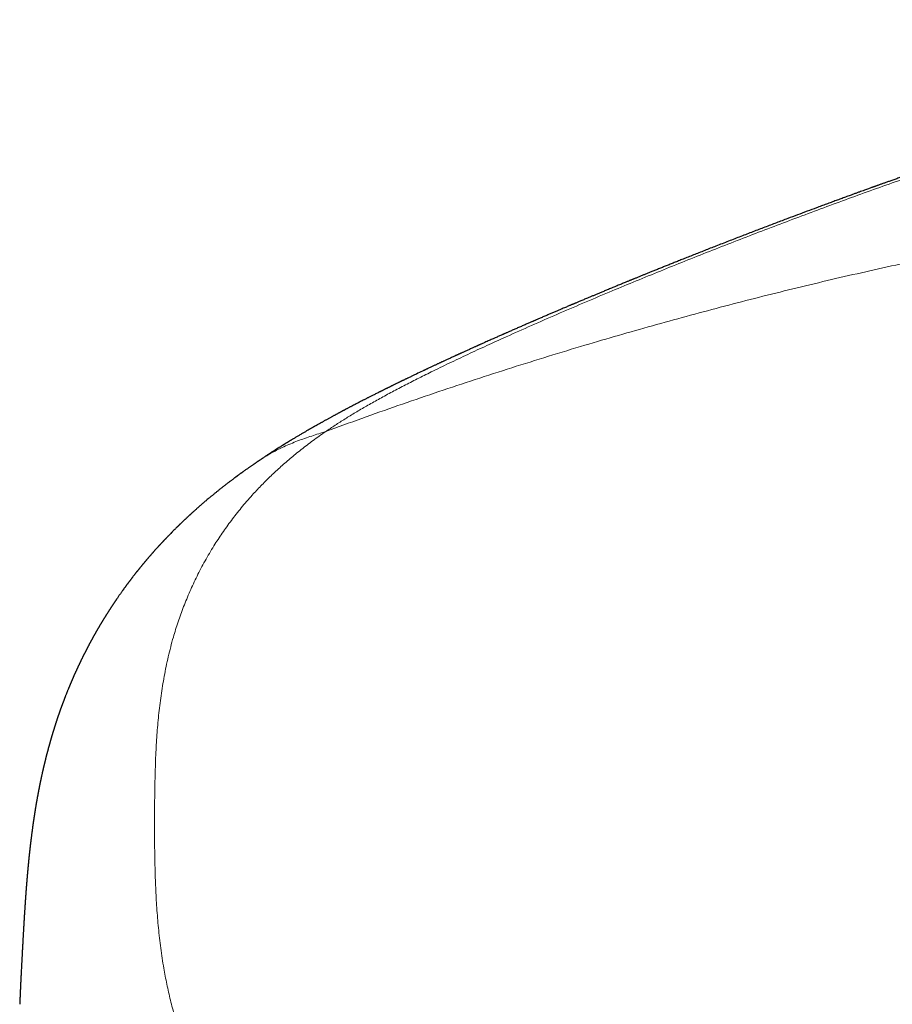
# Model space of a CAD drawing. Header units: millimetres. Extents: x 8 to 473, y 11 to 654.
# Tile 12 of 256: x 195 to 222, y 291 to 320. Entities that reach past the tile are written whole.
import ezdxf

# ---------------------------------------------------------------- set-up
doc = ezdxf.new("R2010")
doc.units = ezdxf.units.MM

msp = doc.modelspace()

# ---------------------------------------------------------------- linework, layer by layer
at = {"color": 8, "linetype": 'Continuous', "lineweight": 0}
for points, knots in [([(238.827, 320.389), (238.821, 320.386), (238.81, 320.38), (238.8, 320.372), (238.783, 320.362), (238.756, 320.35), (238.71, 320.335), (238.646, 320.315), (238.564, 320.293), (238.469, 320.268), (238.353, 320.239), (238.215, 320.206), (238.057, 320.168), (237.873, 320.125), (237.661, 320.075), (237.421, 320.02), (237.158, 319.959), (236.876, 319.893), (236.577, 319.823), (236.262, 319.749), (235.893, 319.662), (235.465, 319.559), (234.975, 319.439), (234.47, 319.314), (233.906, 319.171), (233.281, 319.01), (232.594, 318.828), (231.896, 318.639), (231.191, 318.444), (230.478, 318.241), (229.759, 318.033), (229.036, 317.818), (228.17, 317.556), (227.16, 317.242), (226.005, 316.872), (224.846, 316.49), (223.569, 316.058), (222.174, 315.573), (220.663, 315.031), (219.155, 314.475), (217.653, 313.905), (216.158, 313.322), (214.675, 312.728), (213.429, 312.214), (212.416, 311.786), (211.63, 311.449), (210.853, 311.109), (210.144, 310.793), (209.502, 310.501), (208.924, 310.233), (208.361, 309.966), (207.85, 309.718), (207.392, 309.49), (206.982, 309.28), (206.589, 309.073), (206.212, 308.869), (205.855, 308.668), (205.519, 308.471), (205.202, 308.277), (204.9, 308.084), (204.712, 307.957), (204.618, 307.893)], [0, 0, 0, 0, 0.0116659, 0.0233332, 0.0349998, 0.0466665, 0.0583327, 0.0699996, 0.0791664, 0.088333, 0.0974985, 0.1066638, 0.1158314, 0.1249981, 0.134996, 0.1449958, 0.1549948, 0.1649957, 0.1749947, 0.1849944, 0.1949943, 0.2087447, 0.2224938, 0.2362427, 0.2499943, 0.2674936, 0.2849933, 0.3024937, 0.3199939, 0.3374936, 0.3549937, 0.3724951, 0.3899962, 0.4174943, 0.4449946, 0.4724957, 0.4999962, 0.5357108, 0.5714258, 0.6071407, 0.6428561, 0.6785724, 0.7142842, 0.7499997, 0.7695998, 0.7892013, 0.8088016, 0.8284012, 0.8438008, 0.8592007, 0.8746015, 0.8900012, 0.9023201, 0.9146405, 0.9269606, 0.9392813, 0.9516004, 0.9636993, 0.9758, 0.9878995, 1, 1, 1, 1]), ([(204.618, 307.893), (204.982, 308.026), (205.711, 308.293), (206.808, 308.68), (207.908, 309.058), (209.012, 309.426), (210.12, 309.785), (211.231, 310.134), (212.314, 310.463), (213.369, 310.774), (214.395, 311.068), (215.424, 311.353), (216.455, 311.63), (217.489, 311.899), (218.525, 312.159), (219.563, 312.411), (220.604, 312.654), (221.646, 312.889), (222.691, 313.115), (223.737, 313.333), (224.765, 313.538), (225.775, 313.732), (226.766, 313.914), (227.759, 314.089), (228.754, 314.255), (229.769, 314.418), (230.807, 314.575), (231.865, 314.728), (232.925, 314.871), (233.987, 315.006), (235.049, 315.132), (236.092, 315.247), (237.116, 315.353), (238.121, 315.448), (239.126, 315.535), (240.132, 315.615), (241.177, 315.69), (242.262, 315.76), (243.387, 315.822), (244.512, 315.874), (245.638, 315.917), (246.764, 315.95), (247.89, 315.973), (249.017, 315.987), (250.158, 315.992), (251.312, 315.986), (252.48, 315.97), (253.648, 315.944), (254.815, 315.907), (255.983, 315.86), (257.15, 315.803), (258.284, 315.737), (259.385, 315.664), (260.453, 315.585), (261.52, 315.496), (262.587, 315.399), (263.652, 315.294), (264.717, 315.179), (265.781, 315.057), (266.844, 314.925), (267.906, 314.785), (268.966, 314.636), (270.026, 314.479), (271.063, 314.317), (272.08, 314.149), (273.075, 313.977), (274.068, 313.798), (275.06, 313.611), (276.071, 313.413), (277.1, 313.202), (278.147, 312.979), (279.193, 312.747), (280.236, 312.507), (281.277, 312.259), (282.296, 312.007), (283.294, 311.752), (284.27, 311.495), (285.244, 311.23), (286.215, 310.958), (287.222, 310.668), (288.264, 310.358), (289.34, 310.028), (290.414, 309.689), (291.484, 309.341), (292.552, 308.983), (293.616, 308.617), (294.677, 308.242), (295.382, 307.984), (295.734, 307.855)], [0, 0, 0, 0, 0.012544, 0.025088, 0.037632, 0.050177, 0.062721, 0.075265, 0.087808, 0.099307, 0.110806, 0.122304, 0.133803, 0.145302, 0.1568, 0.168299, 0.179798, 0.191297, 0.202795, 0.214294, 0.225793, 0.236634, 0.247476, 0.258317, 0.269159, 0.280001, 0.2915, 0.302998, 0.314497, 0.325996, 0.337495, 0.348994, 0.359835, 0.370677, 0.381518, 0.39236, 0.403201, 0.415301, 0.427401, 0.439501, 0.451601, 0.463701, 0.475801, 0.487901, 0.500001, 0.512545, 0.525089, 0.537633, 0.550177, 0.562721, 0.575265, 0.587809, 0.599307, 0.610806, 0.622305, 0.633803, 0.645302, 0.656801, 0.668299, 0.679798, 0.691297, 0.702795, 0.714294, 0.725793, 0.736634, 0.747476, 0.758318, 0.769159, 0.780001, 0.7915, 0.802999, 0.814498, 0.825996, 0.837495, 0.848994, 0.859835, 0.870676, 0.881518, 0.892359, 0.903201, 0.9153, 0.9274, 0.9395, 0.9516, 0.9637, 0.9758, 0.9879, 1, 1, 1, 1]), ([(204.618, 307.893), (204.488, 307.802), (204.229, 307.62), (203.872, 307.346), (203.535, 307.071), (203.219, 306.795), (202.923, 306.518), (202.646, 306.241), (202.354, 305.929), (202.053, 305.58), (201.751, 305.196), (201.476, 304.812), (201.208, 304.401), (200.952, 303.966), (200.711, 303.505), (200.495, 303.043), (200.305, 302.58), (200.137, 302.117), (199.98, 301.611), (199.838, 301.061), (199.715, 300.469), (199.619, 299.876), (199.547, 299.282), (199.496, 298.686), (199.456, 297.977), (199.433, 297.152), (199.424, 296.211), (199.427, 295.377), (199.439, 294.657), (199.459, 294.05), (199.492, 293.442), (199.542, 292.832), (199.611, 292.22), (199.697, 291.651), (199.797, 291.125), (199.906, 290.642), (200.035, 290.158), (200.186, 289.674), (200.36, 289.189), (200.545, 288.736), (200.739, 288.315), (200.937, 287.927), (201.156, 287.539), (201.383, 287.179), (201.612, 286.849), (201.839, 286.546), (202.086, 286.245), (202.355, 285.945), (202.647, 285.648), (202.962, 285.353), (203.304, 285.06), (203.649, 284.792), (203.99, 284.547), (204.322, 284.326), (204.676, 284.107), (205.051, 283.895), (205.447, 283.688), (205.863, 283.486), (206.301, 283.289), (206.764, 283.097), (207.255, 282.913), (207.771, 282.736), (208.137, 282.626), (208.32, 282.57)], [0, 0, 0, 0, 0.0112002, 0.0224003, 0.0336003, 0.0448, 0.0559993, 0.0672001, 0.0784002, 0.0937999, 0.1091999, 0.1245994, 0.1399985, 0.1583326, 0.1766674, 0.1950006, 0.2133334, 0.2316663, 0.2499993, 0.273333, 0.2966674, 0.3199998, 0.3433336, 0.3666685, 0.3900017, 0.426667, 0.4633352, 0.5000024, 0.5233359, 0.5466702, 0.570004, 0.5933371, 0.6166701, 0.6400043, 0.6583375, 0.6766701, 0.6950032, 0.7133367, 0.7316701, 0.7500043, 0.7647052, 0.7794045, 0.7941045, 0.8088061, 0.8203559, 0.8319036, 0.8434542, 0.855004, 0.8665551, 0.8781037, 0.8896531, 0.9012034, 0.9102792, 0.9193539, 0.9284275, 0.9375045, 0.9464318, 0.9553601, 0.9642887, 0.9732168, 0.9821445, 0.9910726, 1, 1, 1, 1]), ([(204.618, 307.893), (204.547, 307.871), (204.405, 307.827), (204.192, 307.758), (203.979, 307.685), (203.766, 307.608), (203.555, 307.524), (203.356, 307.437), (203.169, 307.348), (202.996, 307.257), (202.827, 307.159), (202.712, 307.089), (202.655, 307.049), (202.651, 307.046)], [0, 0, 0, 0, 0.105713, 0.211538, 0.317492, 0.423513, 0.529479, 0.635225, 0.725547, 0.81544, 0.904779, 0.993451, 1, 1, 1, 1])]:
    msp.add_open_spline(points, degree=3, knots=knots, dxfattribs=at)
at = {"color": 7, "linetype": 'Continuous', "lineweight": 30}
for points, knots in [([(237.058, 319.988), (237.058, 319.988), (237.059, 319.988), (237.058, 319.988), (237.057, 319.988), (237.057, 319.988), (237.057, 319.988), (237.054, 319.987), (237.049, 319.986), (237.043, 319.984), (237.036, 319.983), (237.029, 319.981), (237.021, 319.979), (237.014, 319.977), (237.008, 319.976), (237.001, 319.974), (236.993, 319.972), (236.984, 319.97), (236.968, 319.966), (236.943, 319.96), (236.907, 319.951), (236.872, 319.943), (236.837, 319.935), (236.804, 319.927), (236.77, 319.919), (236.735, 319.911), (236.697, 319.902), (236.656, 319.892), (236.616, 319.883), (236.58, 319.874), (236.549, 319.867), (236.515, 319.859), (236.48, 319.851), (236.445, 319.843), (236.408, 319.834), (236.372, 319.826), (236.337, 319.818), (236.306, 319.81), (236.279, 319.804), (236.257, 319.799), (236.237, 319.795), (236.216, 319.79), (236.193, 319.784), (236.163, 319.777), (236.127, 319.769), (236.085, 319.759), (236.022, 319.744), (235.939, 319.725), (235.835, 319.7), (235.745, 319.679), (235.671, 319.662), (235.613, 319.648), (235.555, 319.634), (235.494, 319.62), (235.43, 319.605), (235.365, 319.589), (235.3, 319.574), (235.231, 319.557), (235.173, 319.543), (235.129, 319.533), (235.101, 319.526), (235.076, 319.52), (235.053, 319.514), (235.027, 319.508), (234.995, 319.501), (234.956, 319.491), (234.894, 319.476), (234.81, 319.456), (234.707, 319.431), (234.607, 319.406), (234.509, 319.382), (234.426, 319.362), (234.356, 319.345), (234.3, 319.331), (234.242, 319.316), (234.181, 319.301), (234.118, 319.286), (234.057, 319.27), (233.999, 319.256), (233.944, 319.242), (233.891, 319.229), (233.836, 319.215), (233.762, 319.196), (233.674, 319.174), (233.571, 319.148), (233.471, 319.122), (233.369, 319.096), (233.283, 319.074), (233.213, 319.056), (233.161, 319.043), (233.108, 319.029), (233.054, 319.015), (233, 319.001), (232.951, 318.988), (232.907, 318.977), (232.868, 318.967), (232.831, 318.957), (232.791, 318.947), (232.742, 318.934), (232.682, 318.918), (232.616, 318.9), (232.548, 318.883), (232.481, 318.865), (232.416, 318.848), (232.353, 318.831), (232.301, 318.817), (232.26, 318.806), (232.227, 318.797), (232.191, 318.788), (232.15, 318.777), (232.098, 318.763), (232.038, 318.746), (231.973, 318.729), (231.904, 318.71), (231.832, 318.691), (231.758, 318.671), (231.688, 318.652), (231.627, 318.635), (231.576, 318.621), (231.535, 318.61), (231.499, 318.6), (231.468, 318.591), (231.446, 318.585), (231.429, 318.581), (231.419, 318.578), (231.409, 318.575), (231.398, 318.572), (231.382, 318.568), (231.353, 318.559), (231.311, 318.548), (231.261, 318.534), (231.211, 318.52), (231.168, 318.508), (231.132, 318.498), (231.101, 318.49), (231.067, 318.48), (231.028, 318.469), (230.982, 318.456), (230.927, 318.441), (230.862, 318.423), (230.79, 318.403), (230.726, 318.385), (230.672, 318.369), (230.632, 318.358), (230.596, 318.348), (230.565, 318.339), (230.538, 318.331), (230.517, 318.325), (230.501, 318.321), (230.489, 318.317), (230.479, 318.314), (230.468, 318.311), (230.456, 318.308), (230.436, 318.302), (230.411, 318.295), (230.379, 318.286), (230.326, 318.271), (230.251, 318.249), (230.156, 318.222), (230.058, 318.194), (229.96, 318.165), (229.855, 318.135), (229.765, 318.109), (229.691, 318.087), (229.632, 318.07), (229.574, 318.053), (229.519, 318.037), (229.469, 318.022), (229.426, 318.01), (229.39, 317.999), (229.361, 317.99), (229.34, 317.984), (229.323, 317.979), (229.307, 317.974), (229.289, 317.969), (229.267, 317.962), (229.242, 317.955), (229.205, 317.944), (229.156, 317.93), (229.093, 317.911), (229.024, 317.89), (228.948, 317.868), (228.866, 317.843), (228.664, 317.783), (228.345, 317.686), (228.032, 317.59), (227.841, 317.531), (227.774, 317.511), (227.711, 317.491), (227.652, 317.473), (227.594, 317.454), (227.537, 317.437), (227.483, 317.42), (227.437, 317.406), (227.399, 317.394), (227.368, 317.384), (227.341, 317.376), (227.312, 317.367), (227.277, 317.355), (227.237, 317.343), (227.196, 317.33), (227.019, 317.275), (226.803, 317.206), (226.548, 317.124), (226.388, 317.073), (226.228, 317.022), (226.065, 316.969), (225.899, 316.915), (225.725, 316.859), (225.545, 316.799), (225.363, 316.74), (225.182, 316.68), (225.001, 316.62), (224.814, 316.558), (224.621, 316.493), (224.423, 316.426), (224.221, 316.358), (223.992, 316.28), (223.74, 316.195), (223.467, 316.101), (223.199, 316.008), (222.938, 315.918), (222.718, 315.841), (222.54, 315.779), (222.401, 315.73), (222.264, 315.682), (222.129, 315.634), (222, 315.588), (221.876, 315.544), (221.763, 315.504), (221.659, 315.467), (221.565, 315.433), (221.491, 315.407), (221.436, 315.387), (221.399, 315.374), (221.364, 315.361), (221.333, 315.35), (221.308, 315.341), (221.291, 315.335), (221.28, 315.331), (221.271, 315.328), (221.263, 315.325), (221.254, 315.322), (221.241, 315.317), (221.223, 315.311), (221.199, 315.302), (221.167, 315.291), (221.126, 315.276), (221.075, 315.257), (221.017, 315.236), (220.951, 315.213), (220.879, 315.186), (220.8, 315.158), (220.714, 315.127), (220.622, 315.093), (220.512, 315.053), (220.384, 315.007), (220.242, 314.954), (220.097, 314.901), (219.95, 314.847), (219.802, 314.792), (219.651, 314.737), (219.456, 314.664), (219.214, 314.574), (218.924, 314.465), (218.614, 314.349), (218.283, 314.224), (217.932, 314.09), (217.573, 313.953), (217.206, 313.812), (216.832, 313.666), (216.523, 313.546), (216.282, 313.452), (216.111, 313.384), (215.94, 313.317), (215.773, 313.251), (215.612, 313.187), (215.462, 313.127), (215.321, 313.071), (215.189, 313.018), (215.063, 312.968), (214.944, 312.92), (214.826, 312.873), (214.709, 312.826), (214.595, 312.78), (214.489, 312.737), (214.391, 312.697), (214.302, 312.661), (214.221, 312.628), (214.153, 312.601), (214.097, 312.578), (214.052, 312.559), (214.012, 312.543), (213.978, 312.529), (213.95, 312.518), (213.924, 312.507), (213.894, 312.495), (213.864, 312.483), (213.833, 312.47), (213.801, 312.457), (213.763, 312.441), (213.72, 312.423), (213.67, 312.403), (213.614, 312.38), (213.554, 312.355), (213.49, 312.329), (213.424, 312.302), (213.356, 312.274), (213.288, 312.246), (213.222, 312.219), (213.143, 312.186), (213.05, 312.147), (212.947, 312.104), (212.849, 312.064), (212.758, 312.025), (212.669, 311.988), (212.573, 311.948), (212.469, 311.905), (212.378, 311.867), (212.309, 311.837), (212.263, 311.818), (212.222, 311.801), (212.188, 311.786), (212.16, 311.775), (212.14, 311.766), (212.123, 311.759), (212.109, 311.753), (212.093, 311.746), (212.072, 311.738), (212.044, 311.726), (212.009, 311.711), (211.965, 311.692), (211.914, 311.67), (211.854, 311.645), (211.789, 311.618), (211.721, 311.589), (211.64, 311.554), (211.549, 311.515), (211.449, 311.473), (211.364, 311.436), (211.293, 311.406), (211.236, 311.381), (211.18, 311.357), (211.127, 311.334), (211.077, 311.313), (211.034, 311.294), (210.999, 311.279), (210.97, 311.267), (210.944, 311.255), (210.921, 311.245), (210.898, 311.235), (210.87, 311.223), (210.836, 311.209), (210.794, 311.191), (210.747, 311.17), (210.693, 311.147), (210.618, 311.114), (210.523, 311.072), (210.429, 311.031), (210.356, 310.999), (210.302, 310.976), (210.249, 310.953), (210.198, 310.93), (210.15, 310.909), (210.111, 310.892), (210.079, 310.877), (210.054, 310.867), (210.033, 310.857), (210.014, 310.849), (209.994, 310.84), (209.967, 310.828), (209.933, 310.813), (209.89, 310.794), (209.841, 310.772), (209.787, 310.749), (209.729, 310.723), (209.668, 310.695), (209.605, 310.668), (209.541, 310.639), (209.476, 310.61), (209.405, 310.578), (209.348, 310.553), (209.305, 310.533), (209.277, 310.521), (209.253, 310.51), (209.233, 310.501), (209.218, 310.494), (209.203, 310.488), (209.184, 310.479), (209.156, 310.466), (209.121, 310.45), (209.078, 310.431), (209.03, 310.409), (208.98, 310.386), (208.921, 310.36), (208.854, 310.329), (208.794, 310.302), (208.749, 310.282), (208.721, 310.269), (208.697, 310.258), (208.678, 310.249), (208.662, 310.242), (208.65, 310.236), (208.638, 310.231), (208.624, 310.224), (208.606, 310.216), (208.585, 310.207), (208.552, 310.191), (208.508, 310.171), (208.455, 310.147), (208.404, 310.123), (208.354, 310.1), (208.306, 310.078), (208.26, 310.057), (208.222, 310.039), (208.19, 310.025), (208.166, 310.013), (208.143, 310.003), (208.12, 309.992), (208.093, 309.979), (208.062, 309.965), (208.029, 309.95), (207.997, 309.935), (207.962, 309.919), (207.925, 309.902), (207.886, 309.883), (207.845, 309.864), (207.803, 309.844), (207.759, 309.824), (207.723, 309.806), (207.695, 309.793), (207.676, 309.785), (207.662, 309.778), (207.649, 309.772), (207.634, 309.764), (207.613, 309.755), (207.585, 309.741), (207.502, 309.702), (207.411, 309.659), (207.317, 309.614), (207.271, 309.592), (207.231, 309.573), (207.193, 309.555), (207.152, 309.535), (207.115, 309.517), (207.083, 309.502), (207.058, 309.49), (207.031, 309.477), (207.003, 309.463), (206.976, 309.45), (206.951, 309.438), (206.93, 309.428), (206.913, 309.42), (206.9, 309.414), (206.889, 309.408), (206.878, 309.403), (206.866, 309.397), (206.848, 309.388), (206.825, 309.377), (206.796, 309.363), (206.763, 309.347), (206.731, 309.331), (206.701, 309.316), (206.674, 309.303), (206.649, 309.291), (206.627, 309.28), (206.609, 309.271), (206.59, 309.262), (206.57, 309.252), (206.546, 309.24), (206.52, 309.227), (206.493, 309.214), (206.467, 309.201), (206.443, 309.19), (206.418, 309.177), (206.39, 309.163), (206.363, 309.15), (206.338, 309.137), (206.317, 309.127), (206.3, 309.118), (206.285, 309.11), (206.268, 309.102), (206.25, 309.093), (206.222, 309.079), (206.181, 309.059), (206.132, 309.034), (206.083, 309.009), (206.037, 308.986), (205.993, 308.964), (205.953, 308.944), (205.919, 308.926), (205.888, 308.911), (205.858, 308.895), (205.824, 308.878), (205.788, 308.86), (205.746, 308.838), (205.698, 308.814), (205.644, 308.786), (205.59, 308.758), (205.537, 308.73), (205.484, 308.703), (205.437, 308.678), (205.395, 308.656), (205.361, 308.638), (205.325, 308.619), (205.291, 308.601), (205.26, 308.585), (205.233, 308.571), (205.208, 308.558), (205.187, 308.546), (205.168, 308.536), (205.15, 308.527), (205.13, 308.516), (205.108, 308.504), (205.083, 308.491), (205.059, 308.478), (205.035, 308.465), (205.01, 308.452), (204.984, 308.438), (204.954, 308.422), (204.921, 308.404), (204.886, 308.385), (204.851, 308.366), (204.819, 308.348), (204.786, 308.33), (204.751, 308.311), (204.715, 308.291), (204.678, 308.271), (204.643, 308.252), (204.608, 308.233), (204.571, 308.212), (204.535, 308.192), (204.501, 308.173), (204.474, 308.158), (204.449, 308.144), (204.422, 308.129), (204.395, 308.114), (204.372, 308.101), (204.352, 308.09), (204.334, 308.079), (204.314, 308.068), (204.293, 308.056), (204.271, 308.044), (204.252, 308.033), (204.234, 308.022), (204.217, 308.013), (204.2, 308.003), (204.18, 307.992), (204.157, 307.978), (204.132, 307.964), (204.109, 307.951), (204.085, 307.937), (204.056, 307.92), (204.02, 307.899), (203.984, 307.878), (203.945, 307.856), (203.904, 307.832), (203.859, 307.805), (203.813, 307.778), (203.769, 307.752), (203.733, 307.73), (203.701, 307.711), (203.672, 307.694), (203.642, 307.676), (203.612, 307.658), (203.584, 307.641), (203.562, 307.627), (203.544, 307.617), (203.529, 307.607), (203.511, 307.596), (203.491, 307.584), (203.47, 307.571), (203.45, 307.559), (203.431, 307.547), (203.412, 307.535), (203.391, 307.523), (203.37, 307.51), (203.35, 307.498), (203.333, 307.487), (203.319, 307.478), (203.308, 307.471), (203.295, 307.463), (203.277, 307.452), (203.255, 307.438), (203.222, 307.417), (203.179, 307.39), (203.126, 307.357), (203.076, 307.325), (203.028, 307.294), (202.98, 307.264), (202.942, 307.239), (202.915, 307.221), (202.898, 307.21), (202.881, 307.199), (202.863, 307.187), (202.847, 307.177), (202.834, 307.168), (202.823, 307.161), (202.813, 307.154), (202.801, 307.146), (202.785, 307.136), (202.765, 307.123), (202.742, 307.107), (202.714, 307.089), (202.682, 307.067), (202.659, 307.052), (202.647, 307.044)], [0, 0, 0, 0, 0.000018, 0.001125, 0.002313, 0.003439, 0.004515, 0.005626, 0.006773, 0.008117, 0.009294, 0.01031, 0.01125, 0.01214, 0.012804, 0.013475, 0.014247, 0.015126, 0.016093, 0.018956, 0.021767, 0.024576, 0.02672, 0.028825, 0.030887, 0.032905, 0.034944, 0.037142, 0.039506, 0.040964, 0.042477, 0.044047, 0.045674, 0.047325, 0.04887, 0.050535, 0.052033, 0.053363, 0.054525, 0.055334, 0.056081, 0.056916, 0.057849, 0.05888, 0.06038, 0.062043, 0.063739, 0.06753, 0.071244, 0.074949, 0.077026, 0.078946, 0.08086, 0.082931, 0.085132, 0.08727, 0.089353, 0.091554, 0.093921, 0.094928, 0.095821, 0.096602, 0.097277, 0.097988, 0.099059, 0.10029, 0.101633, 0.104882, 0.108071, 0.111101, 0.114015, 0.116948, 0.118632, 0.120253, 0.121951, 0.123791, 0.125689, 0.127518, 0.129178, 0.130777, 0.132315, 0.133874, 0.135559, 0.138707, 0.141584, 0.144411, 0.14732, 0.150316, 0.15175, 0.153219, 0.154722, 0.156261, 0.157817, 0.159246, 0.160446, 0.161505, 0.162485, 0.163592, 0.164841, 0.166643, 0.168558, 0.170443, 0.172298, 0.174123, 0.175883, 0.177539, 0.178433, 0.179296, 0.180255, 0.181389, 0.1827, 0.184559, 0.186349, 0.188065, 0.190244, 0.192289, 0.194198, 0.195972, 0.197258, 0.198391, 0.199371, 0.200198, 0.200872, 0.201231, 0.201523, 0.20175, 0.202008, 0.202434, 0.203028, 0.204433, 0.205818, 0.207165, 0.208476, 0.20928, 0.210106, 0.211036, 0.212076, 0.213224, 0.214813, 0.216571, 0.2185, 0.2206, 0.221766, 0.22287, 0.223843, 0.224688, 0.225403, 0.225988, 0.226407, 0.226719, 0.226945, 0.227218, 0.22756, 0.227973, 0.228764, 0.229639, 0.230536, 0.233043, 0.235704, 0.238216, 0.240867, 0.243658, 0.246589, 0.248107, 0.24966, 0.251248, 0.252762, 0.254093, 0.255241, 0.256206, 0.256988, 0.257533, 0.257932, 0.258328, 0.258819, 0.259407, 0.260083, 0.260812, 0.26232, 0.264, 0.26585, 0.267871, 0.270063, 0.272426, 0.283981, 0.295519, 0.29733, 0.299127, 0.300814, 0.302371, 0.303799, 0.305429, 0.30685, 0.308062, 0.309067, 0.30991, 0.310487, 0.311246, 0.31219, 0.313279, 0.31438, 0.31548, 0.327249, 0.331485, 0.335709, 0.339922, 0.344141, 0.348517, 0.353084, 0.357842, 0.36279, 0.367396, 0.372157, 0.377071, 0.382139, 0.387361, 0.392722, 0.398051, 0.405377, 0.412548, 0.419563, 0.426421, 0.433123, 0.436816, 0.440459, 0.444053, 0.447597, 0.45103, 0.454256, 0.457277, 0.459944, 0.462427, 0.464725, 0.465744, 0.466722, 0.467659, 0.468504, 0.469169, 0.469583, 0.469872, 0.470052, 0.470249, 0.470487, 0.470767, 0.471289, 0.471912, 0.472637, 0.47379, 0.475131, 0.476662, 0.478381, 0.480289, 0.482347, 0.484587, 0.48701, 0.489615, 0.493258, 0.49701, 0.500809, 0.504657, 0.508552, 0.512494, 0.516484, 0.523924, 0.531523, 0.539284, 0.548297, 0.557517, 0.566945, 0.576581, 0.586424, 0.596476, 0.600965, 0.605494, 0.610053, 0.614479, 0.618721, 0.622776, 0.62643, 0.62992, 0.633244, 0.636403, 0.639397, 0.642655, 0.645692, 0.648508, 0.651102, 0.653476, 0.655628, 0.657559, 0.658895, 0.6601, 0.661174, 0.662116, 0.662764, 0.663439, 0.664223, 0.665116, 0.665835, 0.666679, 0.667683, 0.668848, 0.670173, 0.671659, 0.673306, 0.674957, 0.676742, 0.678596, 0.680401, 0.682158, 0.683864, 0.686788, 0.689554, 0.692161, 0.694611, 0.696931, 0.699307, 0.702268, 0.705355, 0.706602, 0.707859, 0.708995, 0.709966, 0.710624, 0.711176, 0.711622, 0.711964, 0.712321, 0.71292, 0.713669, 0.714569, 0.715773, 0.717171, 0.718763, 0.720549, 0.722442, 0.724293, 0.727113, 0.729823, 0.732425, 0.734023, 0.735578, 0.737088, 0.738554, 0.739926, 0.741159, 0.74203, 0.742816, 0.743516, 0.74413, 0.744711, 0.745399, 0.746373, 0.747511, 0.748811, 0.750275, 0.751874, 0.755005, 0.758077, 0.75956, 0.761028, 0.762483, 0.763924, 0.76526, 0.766423, 0.767216, 0.767902, 0.768481, 0.768955, 0.769477, 0.770142, 0.771125, 0.772312, 0.773703, 0.775237, 0.776723, 0.778572, 0.780313, 0.781944, 0.783873, 0.785811, 0.787824, 0.788635, 0.789447, 0.790142, 0.79069, 0.791092, 0.791374, 0.791936, 0.792717, 0.793715, 0.794931, 0.796313, 0.797732, 0.799181, 0.801256, 0.803391, 0.804246, 0.805051, 0.805731, 0.806286, 0.806724, 0.807033, 0.807335, 0.807739, 0.808243, 0.808847, 0.809552, 0.811041, 0.812563, 0.814034, 0.815455, 0.816824, 0.818142, 0.819342, 0.820152, 0.820849, 0.821436, 0.822078, 0.822864, 0.823774, 0.824724, 0.825667, 0.826604, 0.827709, 0.828829, 0.830003, 0.831231, 0.832512, 0.833781, 0.834422, 0.834951, 0.835366, 0.835685, 0.836064, 0.83671, 0.837525, 0.838503, 0.843936, 0.845479, 0.846815, 0.847939, 0.849006, 0.850207, 0.851555, 0.852265, 0.853015, 0.853806, 0.854638, 0.855497, 0.85626, 0.856898, 0.857371, 0.857738, 0.858026, 0.858353, 0.858732, 0.859164, 0.859912, 0.860781, 0.861775, 0.862896, 0.863665, 0.864484, 0.865289, 0.865941, 0.866435, 0.866987, 0.867592, 0.868299, 0.869107, 0.87003, 0.870704, 0.871431, 0.872213, 0.873049, 0.873931, 0.874714, 0.875348, 0.875832, 0.87627, 0.876763, 0.877312, 0.877913, 0.87941, 0.880998, 0.882484, 0.883915, 0.885287, 0.886536, 0.887624, 0.888455, 0.889407, 0.890479, 0.891639, 0.892737, 0.89444, 0.896082, 0.897853, 0.899513, 0.901112, 0.902879, 0.904014, 0.905085, 0.9062, 0.907455, 0.908315, 0.90921, 0.910016, 0.910711, 0.911296, 0.911831, 0.912456, 0.913195, 0.914026, 0.914824, 0.915571, 0.916387, 0.917227, 0.918179, 0.919245, 0.92053, 0.921637, 0.922635, 0.92372, 0.924886, 0.926073, 0.927363, 0.928529, 0.929599, 0.930834, 0.932188, 0.933281, 0.934163, 0.93495, 0.935856, 0.936827, 0.937681, 0.938261, 0.938829, 0.939504, 0.940287, 0.941016, 0.941698, 0.942317, 0.942873, 0.943408, 0.944038, 0.944915, 0.94582, 0.946604, 0.947267, 0.948359, 0.949653, 0.950973, 0.952155, 0.953679, 0.955282, 0.95696, 0.958506, 0.959912, 0.960848, 0.961904, 0.963021, 0.964083, 0.965082, 0.966005, 0.966491, 0.967035, 0.967672, 0.968402, 0.969201, 0.969921, 0.97063, 0.971265, 0.972, 0.972839, 0.973567, 0.974202, 0.974715, 0.975107, 0.975478, 0.976145, 0.977021, 0.977948, 0.979832, 0.981784, 0.983813, 0.985426, 0.987219, 0.989149, 0.989699, 0.990315, 0.990999, 0.991725, 0.992352, 0.992849, 0.993229, 0.993582, 0.994019, 0.99465, 0.995409, 0.996322, 0.997392, 0.998618, 1, 1, 1, 1]), ([(202.651, 307.046), (202.641, 307.04), (202.623, 307.028), (202.598, 307.011), (202.578, 306.998), (202.561, 306.986), (202.546, 306.976), (202.531, 306.966), (202.517, 306.956), (202.501, 306.945), (202.484, 306.933), (202.465, 306.921), (202.447, 306.908), (202.431, 306.897), (202.41, 306.883), (202.384, 306.864), (202.353, 306.843), (202.323, 306.822), (202.293, 306.801), (202.26, 306.778), (202.225, 306.753), (202.187, 306.727), (202.15, 306.7), (202.119, 306.678), (202.094, 306.66), (202.074, 306.645), (202.055, 306.632), (202.037, 306.618), (202.018, 306.604), (201.996, 306.589), (201.975, 306.573), (201.955, 306.559), (201.936, 306.545), (201.917, 306.531), (201.896, 306.515), (201.874, 306.499), (201.851, 306.482), (201.826, 306.463), (201.798, 306.442), (201.77, 306.421), (201.74, 306.399), (201.709, 306.375), (201.676, 306.35), (201.642, 306.324), (201.607, 306.297), (201.572, 306.27), (201.535, 306.241), (201.5, 306.214), (201.463, 306.185), (201.429, 306.158), (201.393, 306.129), (201.359, 306.102), (201.324, 306.073), (201.29, 306.046), (201.259, 306.02), (201.226, 305.994), (201.196, 305.969), (201.165, 305.944), (201.136, 305.92), (201.105, 305.894), (201.068, 305.863), (201.028, 305.83), (200.986, 305.794), (200.945, 305.759), (200.903, 305.723), (200.862, 305.687), (200.821, 305.652), (200.78, 305.616), (200.741, 305.582), (200.703, 305.548), (200.666, 305.515), (200.629, 305.482), (200.59, 305.446), (200.557, 305.417), (200.532, 305.394), (200.518, 305.381), (200.506, 305.37), (200.495, 305.36), (200.483, 305.349), (200.47, 305.337), (200.455, 305.323), (200.437, 305.307), (200.419, 305.29), (200.402, 305.274), (200.386, 305.259), (200.37, 305.244), (200.353, 305.228), (200.335, 305.211), (200.316, 305.192), (200.294, 305.172), (200.273, 305.152), (200.252, 305.132), (200.233, 305.113), (200.217, 305.098), (200.203, 305.085), (200.192, 305.074), (200.181, 305.063), (200.169, 305.051), (200.155, 305.038), (200.139, 305.022), (200.122, 305.006), (200.107, 304.991), (200.086, 304.97), (200.055, 304.94), (200.016, 304.901), (199.977, 304.861), (199.937, 304.82), (199.898, 304.781), (199.859, 304.741), (199.83, 304.711), (199.808, 304.688), (199.791, 304.671), (199.773, 304.652), (199.755, 304.633), (199.738, 304.615), (199.723, 304.6), (199.711, 304.586), (199.7, 304.575), (199.69, 304.564), (199.679, 304.553), (199.668, 304.541), (199.656, 304.528), (199.641, 304.512), (199.626, 304.496), (199.611, 304.48), (199.599, 304.466), (199.588, 304.455), (199.577, 304.443), (199.564, 304.429), (199.55, 304.413), (199.536, 304.398), (199.523, 304.383), (199.512, 304.371), (199.5, 304.358), (199.486, 304.343), (199.469, 304.324), (199.449, 304.302), (199.43, 304.281), (199.412, 304.26), (199.396, 304.243), (199.382, 304.227), (199.37, 304.213), (199.359, 304.2), (199.348, 304.188), (199.336, 304.175), (199.324, 304.16), (199.309, 304.144), (199.294, 304.126), (199.28, 304.11), (199.267, 304.095), (199.256, 304.083), (199.247, 304.072), (199.237, 304.061), (199.227, 304.048), (199.215, 304.034), (199.203, 304.02), (199.191, 304.006), (199.181, 303.994), (199.172, 303.984), (199.165, 303.976), (199.157, 303.966), (199.148, 303.955), (199.137, 303.942), (199.124, 303.926), (199.111, 303.911), (199.099, 303.897), (199.087, 303.883), (199.075, 303.868), (199.062, 303.853), (199.048, 303.836), (199.034, 303.819), (199.018, 303.799), (199.002, 303.779), (198.985, 303.758), (198.968, 303.737), (198.953, 303.719), (198.939, 303.702), (198.927, 303.687), (198.916, 303.673), (198.904, 303.658), (198.89, 303.641), (198.875, 303.622), (198.86, 303.603), (198.846, 303.585), (198.834, 303.569), (198.82, 303.552), (198.806, 303.533), (198.789, 303.511), (198.773, 303.491), (198.759, 303.472), (198.747, 303.457), (198.737, 303.444), (198.728, 303.432), (198.718, 303.419), (198.706, 303.404), (198.693, 303.386), (198.678, 303.366), (198.663, 303.347), (198.649, 303.328), (198.636, 303.311), (198.624, 303.295), (198.613, 303.28), (198.602, 303.265), (198.591, 303.25), (198.579, 303.235), (198.568, 303.219), (198.556, 303.203), (198.545, 303.188), (198.536, 303.175), (198.526, 303.162), (198.513, 303.145), (198.499, 303.125), (198.483, 303.103), (198.468, 303.083), (198.455, 303.064), (198.44, 303.043), (198.423, 303.018), (198.401, 302.988), (198.379, 302.957), (198.358, 302.926), (198.336, 302.894), (198.312, 302.86), (198.292, 302.831), (198.277, 302.81), (198.27, 302.799), (198.263, 302.789), (198.257, 302.78), (198.25, 302.77), (198.242, 302.758), (198.233, 302.745), (198.224, 302.731), (198.216, 302.719), (198.208, 302.708), (198.201, 302.697), (198.193, 302.685), (198.184, 302.671), (198.173, 302.655), (198.161, 302.638), (198.15, 302.621), (198.14, 302.606), (198.131, 302.592), (198.122, 302.578), (198.113, 302.565), (198.105, 302.553), (198.098, 302.542), (198.093, 302.534), (198.087, 302.525), (198.08, 302.514), (198.071, 302.5), (198.06, 302.482), (198.048, 302.464), (198.036, 302.445), (198.024, 302.427), (198.012, 302.407), (197.998, 302.386), (197.985, 302.365), (197.971, 302.343), (197.958, 302.322), (197.946, 302.303), (197.935, 302.286), (197.925, 302.27), (197.915, 302.254), (197.904, 302.236), (197.893, 302.218), (197.882, 302.2), (197.871, 302.182), (197.862, 302.166), (197.853, 302.153), (197.847, 302.142), (197.84, 302.131), (197.833, 302.119), (197.824, 302.104), (197.814, 302.088), (197.805, 302.073), (197.796, 302.058), (197.787, 302.043), (197.779, 302.03), (197.772, 302.017), (197.765, 302.006), (197.758, 301.994), (197.749, 301.979), (197.739, 301.961), (197.726, 301.94), (197.713, 301.917), (197.7, 301.895), (197.687, 301.873), (197.676, 301.852), (197.665, 301.833), (197.655, 301.817), (197.646, 301.8), (197.638, 301.786), (197.631, 301.774), (197.626, 301.764), (197.621, 301.756), (197.615, 301.746), (197.608, 301.734), (197.601, 301.72), (197.591, 301.703), (197.58, 301.684), (197.569, 301.664), (197.56, 301.647), (197.551, 301.63), (197.541, 301.614), (197.531, 301.595), (197.521, 301.577), (197.512, 301.56), (197.504, 301.545), (197.496, 301.531), (197.488, 301.516), (197.48, 301.501), (197.471, 301.484), (197.462, 301.467), (197.451, 301.448), (197.44, 301.427), (197.43, 301.407), (197.42, 301.388), (197.411, 301.372), (197.403, 301.356), (197.394, 301.34), (197.385, 301.321), (197.374, 301.301), (197.365, 301.284), (197.358, 301.27), (197.353, 301.259), (197.348, 301.25), (197.344, 301.241), (197.339, 301.232), (197.332, 301.22), (197.325, 301.206), (197.317, 301.19), (197.309, 301.173), (197.3, 301.157), (197.293, 301.143), (197.287, 301.13), (197.279, 301.115), (197.27, 301.096), (197.259, 301.074), (197.248, 301.053), (197.238, 301.032), (197.228, 301.012), (197.219, 300.993), (197.209, 300.973), (197.199, 300.952), (197.188, 300.93), (197.177, 300.907), (197.167, 300.886), (197.158, 300.868), (197.151, 300.852), (197.143, 300.836), (197.135, 300.819), (197.126, 300.799), (197.117, 300.782), (197.11, 300.766), (197.105, 300.755), (197.1, 300.745), (197.096, 300.736), (197.093, 300.728), (197.088, 300.719), (197.082, 300.706), (197.075, 300.691), (197.068, 300.675), (197.059, 300.656), (197.05, 300.636), (197.041, 300.617), (197.033, 300.598), (197.024, 300.579), (197.015, 300.559), (197.006, 300.538), (196.996, 300.517), (196.987, 300.497), (196.979, 300.477), (196.971, 300.461), (196.966, 300.448), (196.96, 300.436), (196.955, 300.424), (196.948, 300.409), (196.941, 300.391), (196.932, 300.372), (196.924, 300.354), (196.917, 300.337), (196.91, 300.319), (196.902, 300.301), (196.894, 300.283), (196.887, 300.266), (196.88, 300.25), (196.874, 300.236), (196.87, 300.225), (196.866, 300.216), (196.862, 300.208), (196.858, 300.198), (196.854, 300.187), (196.848, 300.174), (196.841, 300.157), (196.833, 300.137), (196.825, 300.117), (196.816, 300.097), (196.807, 300.074), (196.796, 300.047), (196.785, 300.019), (196.774, 299.992), (196.763, 299.965), (196.753, 299.939), (196.742, 299.911), (196.732, 299.887), (196.724, 299.867), (196.718, 299.851), (196.712, 299.835), (196.706, 299.82), (196.7, 299.803), (196.692, 299.784), (196.685, 299.765), (196.678, 299.747), (196.673, 299.733), (196.668, 299.72), (196.664, 299.709), (196.66, 299.699), (196.656, 299.688), (196.651, 299.675), (196.645, 299.658), (196.637, 299.639), (196.63, 299.619), (196.623, 299.6), (196.617, 299.584), (196.611, 299.568), (196.605, 299.552), (196.599, 299.534), (196.592, 299.514), (196.585, 299.495), (196.579, 299.478), (196.572, 299.459), (196.565, 299.439), (196.557, 299.417), (196.549, 299.395), (196.542, 299.373), (196.534, 299.352), (196.527, 299.331), (196.519, 299.309), (196.511, 299.286), (196.504, 299.264), (196.497, 299.243), (196.49, 299.224), (196.484, 299.205), (196.478, 299.187), (196.472, 299.171), (196.467, 299.156), (196.462, 299.142), (196.458, 299.127), (196.453, 299.112), (196.447, 299.096), (196.442, 299.081), (196.438, 299.067), (196.434, 299.055), (196.431, 299.045), (196.427, 299.034), (196.423, 299.022), (196.419, 299.008), (196.413, 298.991), (196.407, 298.972), (196.401, 298.951), (196.394, 298.931), (196.388, 298.912), (196.382, 298.894), (196.377, 298.875), (196.371, 298.856), (196.365, 298.839), (196.361, 298.824), (196.356, 298.81), (196.352, 298.796), (196.347, 298.78), (196.342, 298.763), (196.336, 298.744), (196.33, 298.724), (196.324, 298.704), (196.318, 298.684), (196.313, 298.665), (196.307, 298.647), (196.302, 298.63), (196.297, 298.612), (196.291, 298.592), (196.285, 298.572), (196.279, 298.552), (196.275, 298.535), (196.271, 298.522), (196.268, 298.511), (196.264, 298.499), (196.26, 298.485), (196.256, 298.468), (196.251, 298.45), (196.246, 298.433), (196.241, 298.416), (196.237, 298.401), (196.232, 298.385), (196.228, 298.369), (196.223, 298.35), (196.217, 298.329), (196.211, 298.306), (196.205, 298.284), (196.199, 298.265), (196.195, 298.247), (196.19, 298.229), (196.185, 298.21), (196.18, 298.192), (196.175, 298.175), (196.171, 298.157), (196.166, 298.137), (196.16, 298.115), (196.154, 298.091), (196.147, 298.066), (196.14, 298.04), (196.135, 298.017), (196.13, 297.997), (196.126, 297.981), (196.122, 297.965), (196.117, 297.946), (196.112, 297.926), (196.107, 297.906), (196.103, 297.89), (196.1, 297.877), (196.097, 297.866), (196.095, 297.857), (196.093, 297.847), (196.09, 297.835), (196.086, 297.821), (196.083, 297.805), (196.079, 297.789), (196.075, 297.773), (196.072, 297.759), (196.069, 297.746), (196.066, 297.733), (196.062, 297.719), (196.059, 297.704), (196.054, 297.684), (196.049, 297.663), (196.044, 297.639), (196.039, 297.618), (196.034, 297.599), (196.03, 297.579), (196.025, 297.558), (196.02, 297.534), (196.014, 297.506), (196.007, 297.477), (196.002, 297.45), (195.996, 297.427), (195.992, 297.404), (195.987, 297.381), (195.982, 297.358), (195.977, 297.336), (195.973, 297.316), (195.969, 297.296), (195.964, 297.274), (195.959, 297.251), (195.955, 297.23), (195.951, 297.212), (195.948, 297.196), (195.945, 297.181), (195.942, 297.164), (195.938, 297.146), (195.934, 297.127), (195.93, 297.108), (195.927, 297.092), (195.925, 297.079), (195.923, 297.069), (195.921, 297.06), (195.919, 297.049), (195.916, 297.036), (195.913, 297.019), (195.909, 297.001), (195.906, 296.982), (195.902, 296.964), (195.899, 296.948), (195.896, 296.93), (195.892, 296.91), (195.888, 296.887), (195.884, 296.863), (195.88, 296.842), (195.876, 296.82), (195.871, 296.798), (195.867, 296.772), (195.862, 296.746), (195.857, 296.717), (195.852, 296.688), (195.847, 296.66), (195.843, 296.635), (195.838, 296.611), (195.835, 296.587), (195.831, 296.565), (195.827, 296.543), (195.823, 296.522), (195.82, 296.499), (195.816, 296.476), (195.812, 296.454), (195.809, 296.433), (195.806, 296.414), (195.803, 296.397), (195.8, 296.38), (195.797, 296.362), (195.794, 296.343), (195.791, 296.323), (195.788, 296.303), (195.785, 296.286), (195.783, 296.271), (195.781, 296.256), (195.778, 296.241), (195.776, 296.224), (195.773, 296.206), (195.77, 296.187), (195.768, 296.171), (195.766, 296.158), (195.764, 296.148), (195.763, 296.138), (195.761, 296.128), (195.76, 296.116), (195.758, 296.103), (195.755, 296.088), (195.753, 296.072), (195.751, 296.057), (195.749, 296.041), (195.746, 296.026), (195.744, 296.01), (195.742, 295.994), (195.739, 295.976), (195.736, 295.953), (195.733, 295.93), (195.729, 295.906), (195.726, 295.884), (195.723, 295.861), (195.72, 295.835), (195.716, 295.808), (195.712, 295.777), (195.707, 295.743), (195.703, 295.709), (195.699, 295.677), (195.695, 295.647), (195.691, 295.618), (195.688, 295.59), (195.684, 295.561), (195.681, 295.535), (195.678, 295.511), (195.675, 295.491), (195.673, 295.47), (195.67, 295.448), (195.668, 295.427), (195.665, 295.407), (195.663, 295.389), (195.661, 295.372), (195.659, 295.356), (195.658, 295.342), (195.656, 295.327), (195.654, 295.312), (195.652, 295.294), (195.65, 295.275), (195.648, 295.256), (195.646, 295.239), (195.644, 295.223), (195.642, 295.209), (195.641, 295.196), (195.639, 295.181), (195.638, 295.165), (195.636, 295.147), (195.634, 295.128), (195.632, 295.11), (195.63, 295.093), (195.628, 295.079), (195.627, 295.065), (195.625, 295.05), (195.623, 295.033), (195.621, 295.015), (195.619, 294.995), (195.618, 294.977), (195.616, 294.962), (195.615, 294.95), (195.614, 294.939), (195.612, 294.926), (195.611, 294.911), (195.609, 294.894), (195.607, 294.876), (195.606, 294.858), (195.604, 294.842), (195.602, 294.828), (195.601, 294.814), (195.6, 294.799), (195.598, 294.783), (195.596, 294.764), (195.594, 294.745), (195.593, 294.726), (195.591, 294.709), (195.59, 294.693), (195.588, 294.677), (195.586, 294.661), (195.585, 294.642), (195.583, 294.621), (195.581, 294.601), (195.579, 294.581), (195.578, 294.565), (195.576, 294.551), (195.575, 294.537), (195.574, 294.521), (195.572, 294.503), (195.57, 294.484), (195.569, 294.465), (195.567, 294.447), (195.566, 294.432), (195.565, 294.417), (195.563, 294.402), (195.562, 294.385), (195.56, 294.366), (195.559, 294.346), (195.557, 294.327), (195.555, 294.309), (195.554, 294.293), (195.553, 294.277), (195.551, 294.259), (195.55, 294.238), (195.548, 294.218), (195.546, 294.198), (195.545, 294.182), (195.544, 294.167), (195.543, 294.154), (195.542, 294.139), (195.54, 294.122), (195.539, 294.104), (195.537, 294.085), (195.536, 294.067), (195.535, 294.05), (195.534, 294.035), (195.532, 294.02), (195.531, 294.003), (195.53, 293.984), (195.528, 293.965), (195.527, 293.947), (195.526, 293.932), (195.525, 293.917), (195.524, 293.904), (195.523, 293.89), (195.521, 293.875), (195.52, 293.857), (195.519, 293.837), (195.517, 293.814), (195.515, 293.791), (195.514, 293.767), (195.512, 293.746), (195.511, 293.727), (195.51, 293.709), (195.508, 293.692), (195.507, 293.675), (195.506, 293.655), (195.504, 293.631), (195.502, 293.605), (195.501, 293.578), (195.499, 293.549), (195.497, 293.519), (195.495, 293.487), (195.493, 293.457), (195.491, 293.427), (195.489, 293.397), (195.487, 293.365), (195.485, 293.336), (195.483, 293.31), (195.482, 293.285), (195.48, 293.259), (195.478, 293.232), (195.476, 293.204), (195.475, 293.174), (195.473, 293.145), (195.471, 293.115), (195.469, 293.087), (195.468, 293.061), (195.466, 293.037), (195.465, 293.015), (195.464, 292.994), (195.463, 292.975), (195.462, 292.958), (195.461, 292.945), (195.46, 292.934), (195.46, 292.925), (195.459, 292.917), (195.459, 292.909), (195.458, 292.897), (195.457, 292.881), (195.456, 292.861), (195.455, 292.838), (195.453, 292.812), (195.451, 292.783), (195.45, 292.751), (195.448, 292.716), (195.445, 292.677), (195.443, 292.637), (195.441, 292.597), (195.439, 292.557), (195.436, 292.508), (195.433, 292.451), (195.429, 292.385), (195.426, 292.322), (195.422, 292.262), (195.419, 292.205), (195.416, 292.152), (195.414, 292.101), (195.411, 292.053), (195.409, 292.012), (195.407, 291.978), (195.406, 291.949), (195.404, 291.919), (195.402, 291.888), (195.4, 291.854), (195.399, 291.818), (195.397, 291.782), (195.395, 291.744), (195.393, 291.707), (195.391, 291.669), (195.388, 291.622), (195.385, 291.565), (195.382, 291.499), (195.378, 291.432), (195.376, 291.375), (195.373, 291.329), (195.372, 291.295), (195.37, 291.263), (195.368, 291.232), (195.367, 291.203), (195.366, 291.178), (195.365, 291.155), (195.364, 291.132), (195.362, 291.108), (195.361, 291.081), (195.36, 291.053), (195.359, 291.026), (195.358, 291.002), (195.357, 290.981), (195.356, 290.964), (195.355, 290.948), (195.354, 290.931), (195.353, 290.913), (195.353, 290.894), (195.352, 290.873), (195.351, 290.852), (195.35, 290.831), (195.349, 290.811), (195.348, 290.793), (195.347, 290.776), (195.347, 290.756), (195.346, 290.733), (195.344, 290.706), (195.343, 290.677), (195.342, 290.648), (195.341, 290.624), (195.34, 290.605), (195.34, 290.589), (195.339, 290.568), (195.338, 290.543), (195.337, 290.525), (195.337, 290.515)], [0, 0, 0, 0, 0.001242, 0.002298, 0.003169, 0.003862, 0.004463, 0.005155, 0.005744, 0.006374, 0.007158, 0.00802, 0.008801, 0.00948, 0.010152, 0.011558, 0.012936, 0.014184, 0.015558, 0.016913, 0.018541, 0.020209, 0.021913, 0.023488, 0.02439, 0.025347, 0.026202, 0.026955, 0.027808, 0.028812, 0.029849, 0.030709, 0.031533, 0.03241, 0.033384, 0.034419, 0.035377, 0.03661, 0.037898, 0.039234, 0.040552, 0.042005, 0.043682, 0.045147, 0.04678, 0.048654, 0.050176, 0.052124, 0.053596, 0.055533, 0.05706, 0.058888, 0.060576, 0.06221, 0.063947, 0.065285, 0.067068, 0.0685, 0.069962, 0.071556, 0.073289, 0.075633, 0.077663, 0.079932, 0.082046, 0.084287, 0.086378, 0.088554, 0.090811, 0.09274, 0.094755, 0.096804, 0.098728, 0.101292, 0.102197, 0.10292, 0.103565, 0.104212, 0.104862, 0.105572, 0.106402, 0.107389, 0.108505, 0.109505, 0.110335, 0.111215, 0.112162, 0.113201, 0.114333, 0.115555, 0.116843, 0.118084, 0.119194, 0.120173, 0.12088, 0.121546, 0.122173, 0.12285, 0.123673, 0.124624, 0.125682, 0.126635, 0.127447, 0.129467, 0.132061, 0.134599, 0.13661, 0.139458, 0.141749, 0.143864, 0.144845, 0.145912, 0.147065, 0.148271, 0.149351, 0.150278, 0.151051, 0.151743, 0.152378, 0.153024, 0.153704, 0.154507, 0.155443, 0.156507, 0.157516, 0.158297, 0.158952, 0.159637, 0.160467, 0.16144, 0.162433, 0.163295, 0.164023, 0.164619, 0.165632, 0.166773, 0.168064, 0.169546, 0.170641, 0.17173, 0.172699, 0.173547, 0.174275, 0.174963, 0.175782, 0.176613, 0.177587, 0.17876, 0.179728, 0.18062, 0.18137, 0.18198, 0.1826, 0.183341, 0.184203, 0.185095, 0.185937, 0.186659, 0.187261, 0.187743, 0.188189, 0.188922, 0.189731, 0.190627, 0.191689, 0.192449, 0.19328, 0.194183, 0.195133, 0.195985, 0.197213, 0.198231, 0.199455, 0.200807, 0.20205, 0.203172, 0.204189, 0.205103, 0.205832, 0.206721, 0.20777, 0.208972, 0.210139, 0.211198, 0.212149, 0.213013, 0.214268, 0.21551, 0.21693, 0.217877, 0.21883, 0.219633, 0.220281, 0.221002, 0.221909, 0.223006, 0.224267, 0.225463, 0.22654, 0.227578, 0.228498, 0.229391, 0.230268, 0.231207, 0.232074, 0.233057, 0.234087, 0.234953, 0.23564, 0.236427, 0.237432, 0.238662, 0.24004, 0.2413, 0.242418, 0.243395, 0.245064, 0.246822, 0.248778, 0.250702, 0.252422, 0.254489, 0.256886, 0.257647, 0.258313, 0.258881, 0.259372, 0.259961, 0.260693, 0.261515, 0.262381, 0.263137, 0.263781, 0.264312, 0.265088, 0.265938, 0.266884, 0.267933, 0.269137, 0.269884, 0.270684, 0.271537, 0.272399, 0.273145, 0.273757, 0.274249, 0.274715, 0.275263, 0.276189, 0.277284, 0.278479, 0.279579, 0.280575, 0.281847, 0.283054, 0.284357, 0.285716, 0.287064, 0.288107, 0.289099, 0.29004, 0.291011, 0.292122, 0.293155, 0.294286, 0.295393, 0.296344, 0.297139, 0.297784, 0.298362, 0.299104, 0.300009, 0.301014, 0.301941, 0.302782, 0.303726, 0.304528, 0.305237, 0.305947, 0.306662, 0.30738, 0.30855, 0.30987, 0.311297, 0.312617, 0.313856, 0.315292, 0.31625, 0.317291, 0.318326, 0.31921, 0.319894, 0.320447, 0.320913, 0.321486, 0.32219, 0.323024, 0.323986, 0.325297, 0.326474, 0.327515, 0.328441, 0.329448, 0.330559, 0.331717, 0.332742, 0.333622, 0.334446, 0.335317, 0.336236, 0.337205, 0.338264, 0.33942, 0.340676, 0.341957, 0.343093, 0.343999, 0.344889, 0.345895, 0.34702, 0.348263, 0.349469, 0.350182, 0.350807, 0.351344, 0.351812, 0.352381, 0.353095, 0.353954, 0.354901, 0.355996, 0.356973, 0.357832, 0.358572, 0.359261, 0.360546, 0.361902, 0.363241, 0.364465, 0.365691, 0.366792, 0.367964, 0.369221, 0.370568, 0.372005, 0.373384, 0.374343, 0.375208, 0.376147, 0.377204, 0.378379, 0.379641, 0.380448, 0.381146, 0.381735, 0.382215, 0.382645, 0.383177, 0.383944, 0.384862, 0.385918, 0.38694, 0.388257, 0.389403, 0.390439, 0.391566, 0.392799, 0.394062, 0.395316, 0.396559, 0.39774, 0.398778, 0.399492, 0.400125, 0.400853, 0.401751, 0.402819, 0.404048, 0.405129, 0.406079, 0.407106, 0.408273, 0.409288, 0.410373, 0.41135, 0.412171, 0.412834, 0.41327, 0.41374, 0.414318, 0.415006, 0.415802, 0.4167, 0.418055, 0.419262, 0.420322, 0.421685, 0.423307, 0.425064, 0.42667, 0.428117, 0.429852, 0.431442, 0.433113, 0.434094, 0.435052, 0.435976, 0.436865, 0.437805, 0.438933, 0.440252, 0.441159, 0.442072, 0.442849, 0.443485, 0.443981, 0.444631, 0.445426, 0.446368, 0.447608, 0.448826, 0.449925, 0.450907, 0.45178, 0.452737, 0.453786, 0.454974, 0.456136, 0.457183, 0.458116, 0.459411, 0.460688, 0.462014, 0.463349, 0.464604, 0.465809, 0.467076, 0.468408, 0.469883, 0.470965, 0.472127, 0.473287, 0.474324, 0.475236, 0.476121, 0.476897, 0.477746, 0.478668, 0.47966, 0.4806, 0.481409, 0.48214, 0.482714, 0.483254, 0.483948, 0.4848, 0.48581, 0.486893, 0.488247, 0.489437, 0.490473, 0.491563, 0.492657, 0.493821, 0.494847, 0.495706, 0.496468, 0.497309, 0.498238, 0.499254, 0.5004, 0.50157, 0.502764, 0.503967, 0.505083, 0.506093, 0.507085, 0.508121, 0.509282, 0.510567, 0.51178, 0.512767, 0.513526, 0.514062, 0.514743, 0.515591, 0.516606, 0.517725, 0.518764, 0.519711, 0.520648, 0.521492, 0.522435, 0.523527, 0.524755, 0.526229, 0.527512, 0.528604, 0.529637, 0.530719, 0.531829, 0.532935, 0.533943, 0.534867, 0.536047, 0.537364, 0.538801, 0.540301, 0.541856, 0.543375, 0.544347, 0.545236, 0.5462, 0.547289, 0.548502, 0.549799, 0.550696, 0.551453, 0.55207, 0.55256, 0.553125, 0.55383, 0.554675, 0.555661, 0.556664, 0.557574, 0.55839, 0.559113, 0.559852, 0.560638, 0.561536, 0.562547, 0.564009, 0.565401, 0.566643, 0.567737, 0.568844, 0.570065, 0.571369, 0.573152, 0.574911, 0.576509, 0.577883, 0.579074, 0.580448, 0.58189, 0.58326, 0.584291, 0.585426, 0.586729, 0.588198, 0.589377, 0.590415, 0.591312, 0.592169, 0.593136, 0.594193, 0.595357, 0.596536, 0.597527, 0.598216, 0.598764, 0.599262, 0.599895, 0.600668, 0.601581, 0.602787, 0.603912, 0.604931, 0.605843, 0.606839, 0.608011, 0.609401, 0.610852, 0.612122, 0.61321, 0.614616, 0.616077, 0.617633, 0.619299, 0.621079, 0.622745, 0.624177, 0.625495, 0.627, 0.62827, 0.629512, 0.630726, 0.632026, 0.633489, 0.634753, 0.635994, 0.637085, 0.63803, 0.639003, 0.640044, 0.641189, 0.642418, 0.643558, 0.644568, 0.645447, 0.646192, 0.647043, 0.648029, 0.649149, 0.650371, 0.651277, 0.652044, 0.65267, 0.653165, 0.653719, 0.654412, 0.655195, 0.656101, 0.657069, 0.657971, 0.658805, 0.659768, 0.660623, 0.661537, 0.662612, 0.663847, 0.665433, 0.666786, 0.667907, 0.669296, 0.670823, 0.672466, 0.674135, 0.676267, 0.678277, 0.680152, 0.681942, 0.683473, 0.685182, 0.686919, 0.688549, 0.689785, 0.690998, 0.69219, 0.693416, 0.694818, 0.695833, 0.696922, 0.697956, 0.698879, 0.699693, 0.700469, 0.701401, 0.702425, 0.70354, 0.704691, 0.705734, 0.706644, 0.707443, 0.708171, 0.708995, 0.70995, 0.711023, 0.712182, 0.713252, 0.714206, 0.715044, 0.715788, 0.716628, 0.717604, 0.718716, 0.71994, 0.721029, 0.721916, 0.7226, 0.723151, 0.723864, 0.724746, 0.725799, 0.726914, 0.727917, 0.728881, 0.72971, 0.730456, 0.731303, 0.732266, 0.733346, 0.734504, 0.735666, 0.736687, 0.737567, 0.738402, 0.739373, 0.740485, 0.741737, 0.742974, 0.7441, 0.745114, 0.745839, 0.746639, 0.747567, 0.748621, 0.749741, 0.750944, 0.751989, 0.752877, 0.753668, 0.754554, 0.75555, 0.756656, 0.757925, 0.759074, 0.760095, 0.760992, 0.761937, 0.763018, 0.764236, 0.765533, 0.766685, 0.767666, 0.768465, 0.769236, 0.770108, 0.771081, 0.772176, 0.77335, 0.774441, 0.775423, 0.776296, 0.777148, 0.778145, 0.779286, 0.780564, 0.781562, 0.782487, 0.783339, 0.784118, 0.784891, 0.785807, 0.786885, 0.788118, 0.789337, 0.790952, 0.792394, 0.793663, 0.794759, 0.795782, 0.796808, 0.797838, 0.798872, 0.800498, 0.802092, 0.803675, 0.805403, 0.807344, 0.809311, 0.811137, 0.812894, 0.814781, 0.816781, 0.818705, 0.820222, 0.821717, 0.823323, 0.825044, 0.826878, 0.828676, 0.830646, 0.832453, 0.834227, 0.836137, 0.837486, 0.838895, 0.840327, 0.841598, 0.842683, 0.843584, 0.844263, 0.844779, 0.845275, 0.845846, 0.846492, 0.847701, 0.849108, 0.850714, 0.852518, 0.854521, 0.856722, 0.859122, 0.86198, 0.864863, 0.867695, 0.870473, 0.873199, 0.878081, 0.882785, 0.887313, 0.891664, 0.895838, 0.899752, 0.903465, 0.906975, 0.910284, 0.912378, 0.914401, 0.916528, 0.918803, 0.921226, 0.923797, 0.926358, 0.929043, 0.931727, 0.934364, 0.936953, 0.941512, 0.945925, 0.95033, 0.954776, 0.957113, 0.959328, 0.96138, 0.96327, 0.96506, 0.966785, 0.967919, 0.96926, 0.970801, 0.972393, 0.974053, 0.975685, 0.977175, 0.978207, 0.979156, 0.980094, 0.981034, 0.981979, 0.982998, 0.984186, 0.985236, 0.986388, 0.987505, 0.988438, 0.989189, 0.990177, 0.991323, 0.992585, 0.993912, 0.995243, 0.996437, 0.996952, 0.997527, 0.998226, 0.99905, 1, 1, 1, 1])]:
    msp.add_open_spline(points, degree=3, knots=knots, dxfattribs=at)

doc.saveas('drawing.dxf')
